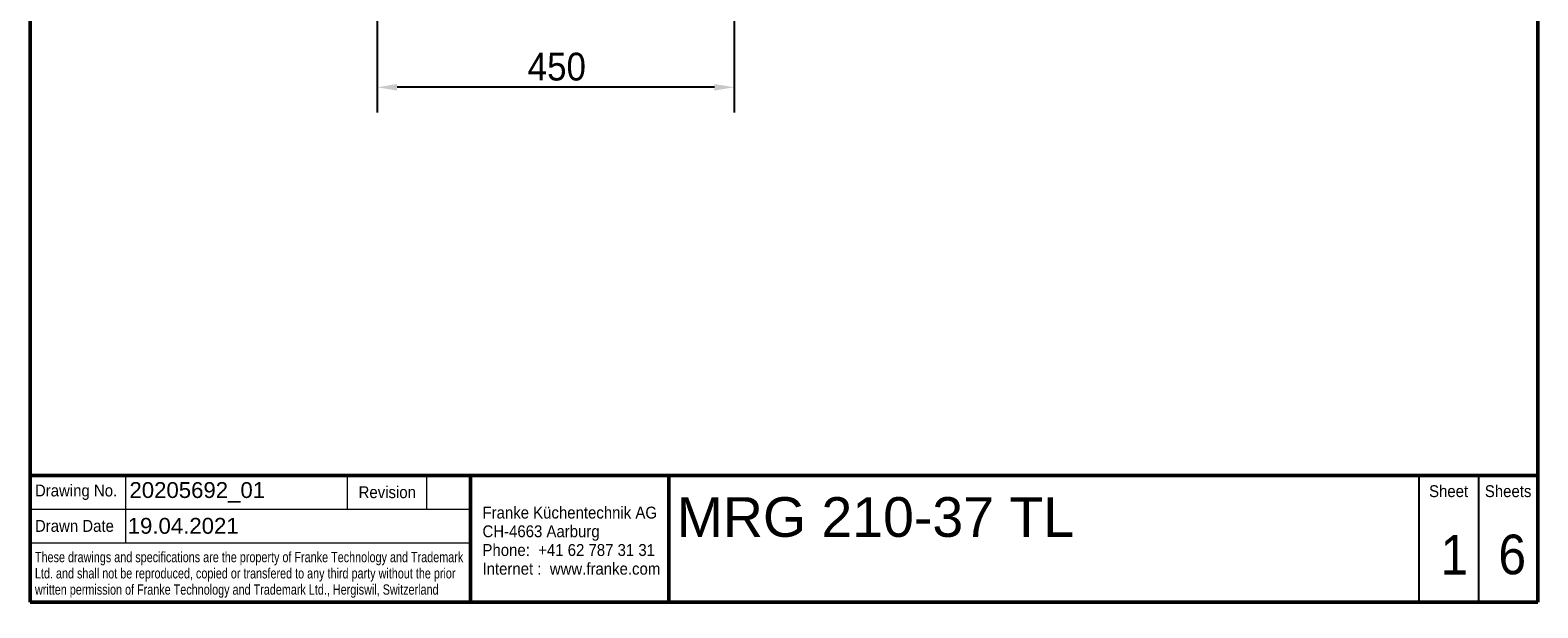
# Model space of a CAD drawing. Header units: millimetres. Extents: x 100 to 2000, y 93 to 3947.
# Tile 1 of 20: x 100 to 2000, y 93 to 821. Entities that reach past the tile are written whole.
import ezdxf
from ezdxf.enums import TextEntityAlignment as Align

# ---------------------------------------------------------------- set-up
doc = ezdxf.new("R2010")
doc.units = ezdxf.units.MM
doc.header["$LTSCALE"] = 10
for name, color, linetype, lineweight in [('Dimensions(ISO)', 7, 'Continuous', 25), ('Sketch Geometry(DIN)', 7, 'Continuous', 50), ('Sketch Geometry(ISO)', 7, 'Continuous', 50), ('Symbole(DIN)', 7, 'Continuous', 25)]:
    doc.layers.add(name, color=color, linetype=linetype, lineweight=lineweight)
doc.styles.add('Text Style20', font='arial.ttf')
doc.styles.add('Text Style40', font='arial.ttf')
doc.styles.add('Text Style9', font='arial.ttf')
doc.styles.add('Text_3.5mm', font='arial.ttf', dxfattribs={"width": 0.9})
doc.styles.add('Text__1.3mm', font='arial.ttf', dxfattribs={"width": 0.9})
doc.styles.add('Text__1.5mm', font='arial.ttf', dxfattribs={"width": 0.9})
doc.styles.add('Text__3.5mm', font='arial.ttf', dxfattribs={"width": 0.9})
doc.styles.add('Text__5.0mm', font='arial.ttf', dxfattribs={"width": 0.9})
doc.dimstyles.new('KS-STANDARD', dxfattribs={"dimscale": 10, "dimtxt": 3.5, "dimasz": 2.5, "dimexe": 3.175, "dimexo": 0, "dimgap": 0.8, "dimtad": 1, "dimdec": 1, "dimrnd": 1e-08, "dimtxsty": 'Text_3.5mm', "dimcen": 0.09, "dimdle": 10, "dimclrd": 7, "dimclre": 7, "dimclrt": 7, "dimadec": 0, "dimazin": 2, "dimtfac": 0.714286, "dimtdec": 4, "dimtmove": 0, "dimatfit": 3, "dimfxl": 1, "dimtolj": 1, "dimlwd": 25, "dimlwe": 25, "dimarcsym": 0})

# ---------------------------------------------------------------- blocks, each defined once
blk = doc.blocks.new('Title Blocks FKT-Marketing')
at = {"layer": 'Sketch Geometry(DIN)', "color": 7, "linetype": 'Continuous', "lineweight": 50}
for p, q in [((97.45, 118.35), (287.45, 118.35)), ((97.45, 118.35), (97.45, 102.35)), ((152.95, 118.35), (152.95, 102.35)), ((177.95, 102.35), (177.95, 118.35)), ((287.45, 102.35), (287.45, 118.35)), ((97.45, 102.35), (287.45, 102.35))]:
    blk.add_line(p, q, dxfattribs=at)
at = {"layer": 'Sketch Geometry(DIN)', "color": 7, "linetype": 'Continuous', "lineweight": 18}
for p, q in [((109.45, 118.35), (109.45, 109.85)), ((137.45, 114.1), (137.45, 118.35)), ((147.45, 114.1), (147.45, 118.35)), ((97.45, 114.1), (152.95, 114.1)), ((97.45, 109.85), (152.95, 109.85))]:
    blk.add_line(p, q, dxfattribs=at)
at = {"layer": 'Sketch Geometry(DIN)', "color": 7, "linetype": 'Continuous', "lineweight": 25}
for p, q in [((272.45, 118.35), (272.45, 102.35)), ((279.95, 118.35), (279.95, 102.35))]:
    blk.add_line(p, q, dxfattribs=at)
at = {"layer": 'Symbole(DIN)', "color": 7, "style": 'Text__1.5mm'}
for s, insert, char_height, width, attachment_point in [('\\fArial|b0|i0;Drawing No.', (98.05, 116.22), 1.4986, 15.7321, 4), ('Revision', (142.45, 116.22), 1.499, 13.4705, 5), ('Sheet', (276.2, 116.35), 1.499, 6.6871, 5), ('Sheets', (283.7, 116.35), 1.499, 6.6871, 5), ('Drawn Date', (98.05, 111.97), 1.499, 13.6702, 4)]:
    blk.add_mtext(s, dxfattribs=dict(at, insert=insert, char_height=char_height, width=width, attachment_point=attachment_point))
at = {"layer": 'Symbole(DIN)', "color": 7, "attachment_point": 4, "line_spacing_factor": 0.944221}
for s, insert, char_height, width, style in [('\\fArial|b0|i0;{\\H1.4986;Franke Küchentechnik AG\\PCH-4663 Aarburg\\PPhone:  +41 62 787 31 31\\PInternet :  www.franke.com}', (154.45, 110.11), 1.4986, 34.1835, 'Text__3.5mm'), ('\\fArial|b0|i0;\\W0.75;These drawings and specifications are the property of Franke Technology and Trademark Ltd. and shall not be reproduced, copied or transfered to any third party without the prior written permission of Franke Technology and Trademark Ltd., Hergiswil, Switzerland', (98.05, 105.81), 1.3, 54.5435, 'Text__1.3mm')]:
    blk.add_mtext(s, dxfattribs=dict(at, insert=insert, char_height=char_height, width=width, style=style))
at = {"layer": 'Symbole(DIN)', "color": 7}
for tag, p, height, style in [('Document_Number_001', (109.96, 115.5), 2, 'Text Style40'), ('Title_001', (178.93, 110.6), 5, 'Text Style20'), ('Drawn_Date_001', (109.74, 110.99), 2, 'Text Style40')]:
    blk.add_attdef(tag, p, '', height=height, dxfattribs=dict(at, style=style))
at = {"layer": 'Symbole(DIN)', "color": 7, "style": 'Text Style40'}
blk.add_attdef('Revision_Index_1', text='', height=2, dxfattribs=at).set_placement((150.2, 116.22), align=Align.MIDDLE_CENTER)
at = {"layer": 'Symbole(DIN)', "color": 7, "style": 'Text__5.0mm', "width": 0.9}
for tag, p in [('Sheet_number_001', (275.18, 105.84)), ('Number_of_sheets_001', (282.47, 105.88))]:
    blk.add_attdef(tag, p, '', height=5, dxfattribs=at)
at = {"layer": 'Symbole(DIN)', "color": 7, "style": 'Text Style9'}
blk.add_attdef('Auxiliary_Remark1', text='', height=3.5, dxfattribs=at).set_placement((179.45, 105.85), align=Align.MIDDLE_LEFT)
blk = doc.blocks.new('Borders Marketing Border')
at = {"layer": 'Sketch Geometry(ISO)'}
for p, q in [((10, 10), (10, 287)), ((200, 287), (200, 10)), ((200, 10), (10, 10))]:
    blk.add_line(p, q, dxfattribs=at)
blk = doc.blocks.new('*D7')
at = {"layer": 'Defpoints', "color": 0, "linetype": 'Continuous'}
for p in [(537.4, 864.3), (987.4, 864.3), (537.4, 749.3)]:
    blk.add_point(p, dxfattribs=at)
at = {"layer": 'Dimensions(ISO)', "color": 7, "linetype": 'Continuous', "lineweight": 25}
for p, q in [((537.4, 864.3), (537.4, 717.5)), ((987.4, 864.3), (987.4, 717.5)), ((962.4, 749.3), (562.4, 749.3))]:
    blk.add_line(p, q, dxfattribs=at)
at = {"layer": 'Dimensions(ISO)', "color": 7, "linetype": 'Continuous'}
for points in [[(562.4, 753.4), (562.4, 745.1), (537.4, 749.3)], [(962.4, 753.4), (962.4, 745.1), (987.4, 749.3)]]:
    blk.add_solid(points, dxfattribs=at)
at = {"layer": 'Dimensions(ISO)', "color": 7, "linetype": 'Continuous', "lineweight": 25, "insert": (727, 775.1), "char_height": 35, "attachment_point": 4, "style": 'Text_3.5mm'}
blk.add_mtext('\\A1;450', dxfattribs=at)

msp = doc.modelspace()

# ---------------------------------------------------------------- block references
at = {"xscale": 10, "yscale": 10, "zscale": 10}
msp.add_blockref('Borders Marketing Border', (0, 0), dxfattribs=at)
msp.add_blockref('Title Blocks FKT-Marketing', (-874.46, -923.48), dxfattribs=at).add_auto_attribs({'Title_001': 'MRG 210-37 TL', 'Document_Number_001': '20205692_01', 'Drawn_Date_001': '19.04.2021', 'Sheet_number_001': '1', 'Number_of_sheets_001': '6'})

# ---------------------------------------------------------------- dimensions: what is measured, and where the dimension line sits
at = {"layer": 'Dimensions(ISO)', "color": 7, "linetype": 'Continuous', "lineweight": 25}
dim = msp.add_linear_dim(base=(537.39, 749.27), p1=(987.39, 864.33), p2=(537.39, 864.33), dimstyle='KS-STANDARD', override={"dimgap": 0.8, "dimdec": 1, "dimtol": 0, "dimlim": 0, "dimtp": 0, "dimtm": 0, "dimtdec": 4, "dimtofl": 0, "dimatfit": 1}, dxfattribs=at)
dim.commit()
dim.dimension.update_dxf_attribs({"geometry": '*D7', "text_midpoint": (762.39, 749.27), "dimtype": 160})

doc.saveas('drawing.dxf')
